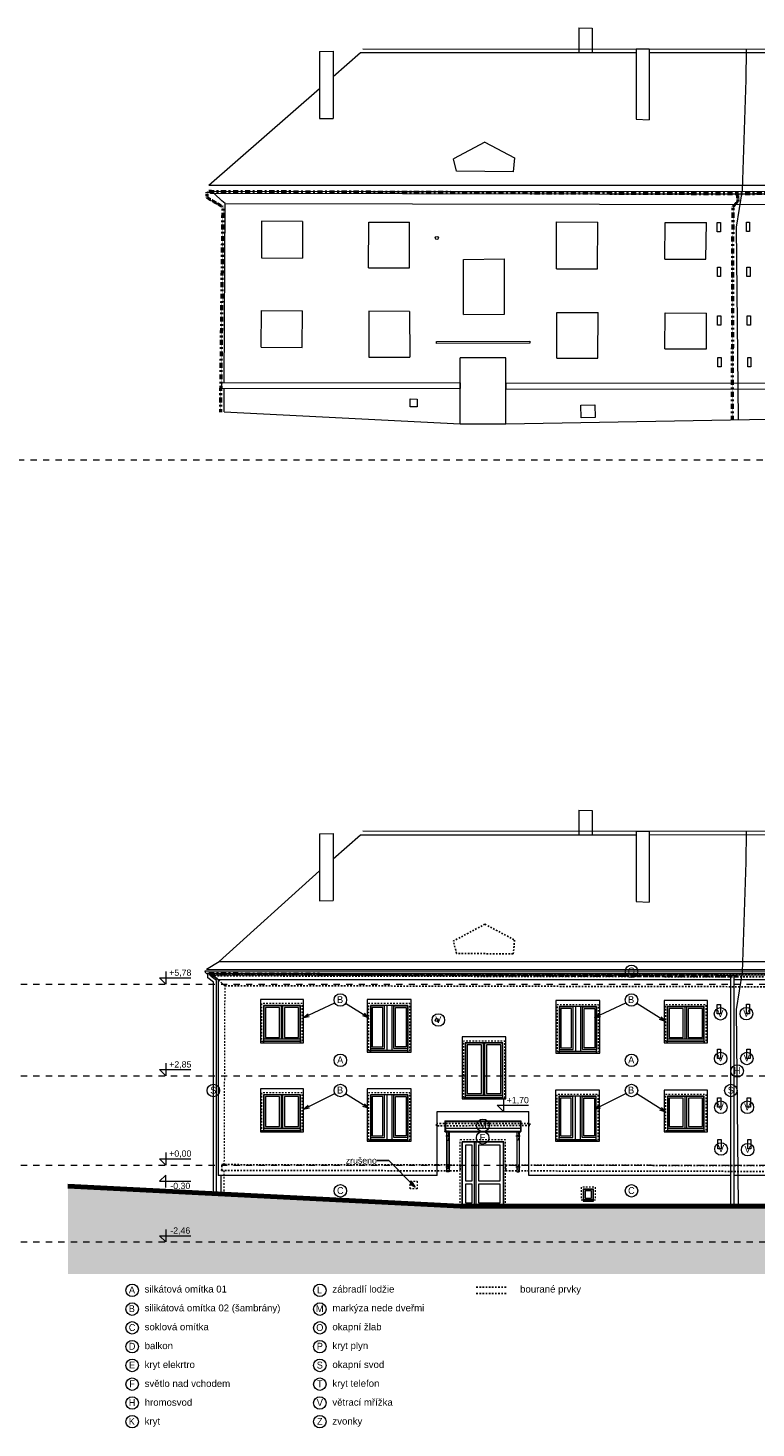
# Model space of a CAD drawing. Extents: x -2490 to 252751, y -28042 to 61627.
# Tile 12 of 13: x 180542 to 203808, y 16835 to 61580. Entities that reach past the tile are written whole.
import ezdxf

# ---------------------------------------------------------------- set-up
doc = ezdxf.new("R2010")
doc.units = 0
doc.header["$MEASUREMENT"] = 0
for name, pattern in [('DGN Style 4', [0.565042, 0.282344, -0.141172, 0.000352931, -0.141172]), ('ČERCHOVANÁ2', [5, 2.5, -1.25, 0, -1.25]), ('čárkovaná M', [400, 200, -200]), ('čárkovaná S', [100, 50, -50]), ('ČÁRKOVANÁ2', [9.525, 6.35, -3.175])]:
    doc.linetypes.add(name, pattern=pattern)
for name, color, linetype, lineweight, true_color in [('2D kreslení - obecné_Číslo_pera__241', 9, 'Continuous', 13, 0x808080), ('blok I_komíny_Číslo_pera__252', 7, 'Continuous', 13, 0x917be6), ('blok I_pohled4_terén_Číslo_pera__30', 7, 'Continuous', 13, 0xfed4ff), ('vodorovné konstrukce_Číslo_pera__241', 9, 'Continuous', 13, 0x808080)]:
    doc.layers.add(name, color=color, linetype=linetype, lineweight=lineweight, true_color=true_color)
for name, color, linetype, lineweight in [('2D VÝPLNĚ_Číslo_pera__4', 91, 'Continuous', 13), ('2D ČÁRY_Číslo_pera__1', 7, 'Continuous', 15), ('2D ČÁRY_Číslo_pera__3', 150, 'Continuous', 13), ('blok I_hromosvody_Číslo_pera__3', 150, 'Continuous', 13), ('blok I_hromosvody_Číslo_pera__4', 91, 'Continuous', 13), ('blok I_komíny_Číslo_pera__1', 7, 'Continuous', 15), ('blok I_okapy_Číslo_pera__5', 231, 'Continuous', 50), ('blok I_pohled1_okna_Číslo_pera__1', 7, 'Continuous', 15), ('blok I_pohled1_okna_Číslo_pera__3', 150, 'Continuous', 13), ('blok I_pohled4_fasáda_Číslo_pera__1', 7, 'Continuous', 15), ('blok I_pohled4_fasáda_Číslo_pera__2', 1, 'Continuous', 25), ('blok I_pohled4_fasáda_Číslo_pera__3', 150, 'Continuous', 13), ('blok I_pohled4_mřížky_Číslo_pera__1', 7, 'Continuous', 15), ('blok I_pohled4_mřížky_Číslo_pera__4', 91, 'Continuous', 13), ('blok I_pohled4_okna_Číslo_pera__1', 7, 'Continuous', 15), ('blok I_pohled4_okna_Číslo_pera__3', 150, 'Continuous', 13), ('blok I_pohled4_otvory_Číslo_pera__1', 7, 'Continuous', 15), ('blok I_pohled4_střecha_Číslo_pera__1', 7, 'Continuous', 15), ('blok I_pohled4_střecha_Číslo_pera__2', 1, 'Continuous', 25), ('blok I_pohled4_terén_Číslo_pera__6', 190, 'Continuous', 70), ('blok I_pohled5_střecha_Číslo_pera__1', 7, 'Continuous', 15), ('KRESBA_Číslo_pera__1', 7, 'Continuous', 15), ('KRESBA_Číslo_pera__4', 91, 'Continuous', 13), ('obrys_Číslo_pera__1', 7, 'Continuous', 15), ('OSY_Číslo_pera__1', 7, 'Continuous', 15), ('POZNÁMKY.POPISKA_Číslo_pera__4', 91, 'Continuous', 13), ('POZNÁMKY.TEXT_Číslo_pera__4', 91, 'Continuous', 13), ('vodorovné konstrukce_Číslo_pera__2', 1, 'Continuous', 25), ('čárkovaná_Číslo_pera__1', 7, 'Continuous', 15)]:
    doc.layers.add(name, color=color, linetype=linetype, lineweight=lineweight)
doc.layers.add('vodorovné konstrukce', color=7, linetype='Continuous')
doc.styles.add('GENERATED_STYLE_1', font='arial.ttf')
doc.styles.add('GENERATED_STYLE_3', font='txt')
doc.styles.get("Standard").update_dxf_attribs({"font": 'txt', "bigfont": 'BIGFONT.SHX'})
doc.dimstyles.new('GENERATED_STYLE__2', dxfattribs={"dimtxt": 0.18, "dimasz": 182.4, "dimexe": 0.18, "dimexo": 0.0625, "dimgap": 0.09, "dimtad": 0, "dimtih": 1, "dimtoh": 1, "dimdec": 4, "dimzin": 0, "dimdsep": 46, "dimtxsty": 'Standard', "dimcen": 0.09, "dimadec": 0, "dimazin": 0, "dimtfac": 1, "dimtdec": 4, "dimtmove": 0, "dimatfit": 3, "dimldrblk": 'ARROWHEAD_3', "dimfxl": 0, "dimtolj": 1, "dimtzin": 0, "dimarcsym": 0})

# ---------------------------------------------------------------- blocks, each defined once
blk = doc.blocks.new('LINE_12984', base_point=(189347, 27023))
at = {"layer": 'vodorovné konstrukce_Číslo_pera__241', "linetype": 'Continuous'}
for q in [(190348, 27530), (189491, 27152), (189536, 27063)]:
    blk.add_line((189347, 27023), q, dxfattribs=at)
blk = doc.blocks.new('LINE_12985', base_point=(189343, 29952))
at = {"layer": 'vodorovné konstrukce_Číslo_pera__241', "linetype": 'Continuous'}
for q in [(190348, 30423), (189491, 30076), (189533, 29986)]:
    blk.add_line((189343, 29952), q, dxfattribs=at)
blk = doc.blocks.new('LINE_12986', base_point=(191426, 29949))
at = {"layer": 'vodorovné konstrukce_Číslo_pera__241', "linetype": 'Continuous'}
for q in [(190694, 30405), (191241, 30005), (191294, 30090)]:
    blk.add_line((191426, 29949), q, dxfattribs=at)
blk = doc.blocks.new('LINE_12987', base_point=(191426, 27056))
at = {"layer": 'vodorovné konstrukce_Číslo_pera__241', "linetype": 'Continuous'}
for q in [(190694, 27512), (191241, 27112), (191294, 27197)]:
    blk.add_line((191426, 27056), q, dxfattribs=at)
blk = doc.blocks.new('LINE_12988', base_point=(198650, 27023))
at = {"layer": 'vodorovné konstrukce_Číslo_pera__241', "linetype": 'Continuous'}
for q in [(199650, 27530), (198793, 27152), (198839, 27063)]:
    blk.add_line((198650, 27023), q, dxfattribs=at)
blk = doc.blocks.new('LINE_12989', base_point=(198645, 29952))
at = {"layer": 'vodorovné konstrukce_Číslo_pera__241', "linetype": 'Continuous'}
for q in [(199650, 30423), (198793, 30076), (198835, 29986)]:
    blk.add_line((198645, 29952), q, dxfattribs=at)
blk = doc.blocks.new('LINE_12990', base_point=(200914, 29832))
at = {"layer": 'vodorovné konstrukce_Číslo_pera__241', "linetype": 'Continuous'}
for q in [(199996, 30405), (200729, 29889), (200782, 29974)]:
    blk.add_line((200914, 29832), q, dxfattribs=at)
blk = doc.blocks.new('LINE_12991', base_point=(200923, 26934))
at = {"layer": 'vodorovné konstrukce_Číslo_pera__241', "linetype": 'Continuous'}
for q in [(199996, 27512), (200738, 26991), (200791, 27075)]:
    blk.add_line((200923, 26934), q, dxfattribs=at)
blk = doc.blocks.new('ARROWHEAD_3')
at = {"linetype": 'Continuous'}
blk.add_line((0, 0), (-1, 0), dxfattribs=at)
at = {"linetype": 'Continuous', "flags": 128}
blk.add_lwpolyline([(-1, 0.2679), (0, 0), (-1, -0.2679)], dxfattribs=at)

msp = doc.modelspace()

# ---------------------------------------------------------------- hatches: boundary and pattern name
at = {"layer": '2D VÝPLNĚ_Číslo_pera__4', "linetype": 'Continuous'}
msp.add_hatch(color=256, dxfattribs=at).paths.add_polyline_path([(225769, 24212), (210848, 24310), (210848, 23930), (194353, 23930), (181818, 24559), (181818, 21755), (225769, 21755)], flags=0)

# ---------------------------------------------------------------- linework, layer by layer
at = {"layer": '2D kreslení - obecné_Číslo_pera__241', "linetype": 'Continuous'}
for centre in [(199828, 31431), (190526, 30514), (199828, 30514), (193658, 29874), (202672, 30072), (203502, 30077), (190526, 28586), (199828, 28586), (202677, 28646), (203517, 28646), (203208, 28246), (186466, 27621), (190526, 27621), (199828, 27621), (203006, 27621), (202683, 27086), (203531, 27086), (195081, 26506), (195071, 26111), (202693, 25753), (203542, 25730), (190526, 24413), (199828, 24413), (183870, 21235), (189870, 21235), (183870, 20635), (189870, 20635), (183870, 20035), (189870, 20035), (183870, 19435), (189870, 19435), (183870, 18835), (189870, 18835), (183870, 18235), (189870, 18235), (183870, 17635), (189870, 17635), (183870, 17035), (189870, 17035)]:
    msp.add_circle(centre, 200, dxfattribs=at)
at = {"layer": '2D ČÁRY_Číslo_pera__1', "linetype": 'Continuous'}
for p, q in [((186291, 31218), (186291, 31356)), ((186391, 31268), (186391, 31356)), ((186649, 31743), (220855, 31743)), ((186466, 24309), (186466, 31086)), ((186566, 24304), (186566, 31136)), ((203006, 23930), (203006, 31311)), ((203106, 23930), (203106, 31311))]:
    msp.add_line(p, q, dxfattribs=at)
at = {"layer": '2D ČÁRY_Číslo_pera__1', "linetype": 'Continuous', "flags": 128}
for points in [[(189248, 29198), (189248, 29148), (189348, 29148), (189348, 30529), (187968, 30529), (187968, 29148), (188068, 29148), (188068, 29198)], [(192686, 28898), (192686, 28848), (192786, 28848), (192786, 30529), (191386, 30529), (191386, 28848), (191486, 28848), (191486, 28898)], [(198716, 28863), (198716, 28813), (198816, 28813), (198816, 30494), (197416, 30494), (197416, 28813), (197516, 28813), (197516, 28863)], [(202154, 29198), (202154, 29148), (202254, 29148), (202254, 30494), (200874, 30494), (200874, 29148), (200974, 29148), (200974, 29198)], [(188688, 29268), (188688, 30328), (188628, 30328), (188628, 29268)], [(201594, 29268), (201594, 30293), (201534, 30293), (201534, 29268)], [(195716, 27401), (195716, 27351), (195816, 27351), (195816, 29332), (194416, 29332), (194416, 27351), (194516, 27351), (194516, 27401)], [(195146, 27471), (195146, 29131), (195086, 29131), (195086, 27471)], [(189248, 26348), (189248, 26298), (189348, 26298), (189348, 27679), (187968, 27679), (187968, 26298), (188068, 26298), (188068, 26348)], [(188688, 26418), (188688, 27478), (188628, 27478), (188628, 26418)], [(192686, 26048), (192686, 25998), (192786, 25998), (192786, 27679), (191386, 27679), (191386, 25998), (191486, 25998), (191486, 26048)], [(198704, 26048), (198704, 25998), (198804, 25998), (198804, 27629), (197404, 27629), (197404, 25998), (197504, 25998), (197504, 26048)], [(202156, 26348), (202156, 26298), (202256, 26298), (202256, 27629), (200876, 27629), (200876, 26298), (200976, 26298), (200976, 26348)], [(201596, 26418), (201596, 27428), (201536, 27428), (201536, 26418)]]:
    msp.add_lwpolyline(points, dxfattribs=at)
at = {"layer": '2D ČÁRY_Číslo_pera__1', "linetype": 'čárkovaná S', "flags": 128}
for points in [[(188008, 29198), (189308, 29198), (189308, 30398), (188008, 30398)], [(191426, 28898), (192746, 28898), (192746, 30398), (191426, 30398)], [(197456, 28863), (198776, 28863), (198776, 30363), (197456, 30363)], [(200914, 29198), (202214, 29198), (202214, 30363), (200914, 30363)], [(194456, 27401), (195776, 27401), (195776, 29201), (194456, 29201)], [(188008, 26348), (189308, 26348), (189308, 27548), (188008, 27548)], [(191426, 26048), (192746, 26048), (192746, 27548), (191426, 27548)], [(197444, 26048), (198764, 26048), (198764, 27498), (197444, 27498)], [(200916, 26348), (202216, 26348), (202216, 27498), (200916, 27498)], [(198224, 24132), (198674, 24132), (198674, 24532), (198224, 24532)]]:
    msp.add_lwpolyline(points, close=True, dxfattribs=at)
at = {"layer": '2D ČÁRY_Číslo_pera__1', "linetype": 'Continuous', "flags": 128}
for points in [[(188068, 29198), (189248, 29198), (189248, 30338), (188068, 30338)], [(188078, 29268), (189238, 29268), (189238, 30328), (188078, 30328)], [(188128, 29318), (188578, 29318), (188578, 30278), (188128, 30278)], [(188738, 29318), (189188, 29318), (189188, 30278), (188738, 30278)], [(191486, 28898), (192686, 28898), (192686, 30338), (191486, 30338)], [(191496, 28968), (191936, 28968), (191936, 30328), (191496, 30328)], [(191546, 29018), (191886, 29018), (191886, 30278), (191546, 30278)], [(192676, 28968), (192236, 28968), (192236, 30328), (192676, 30328)], [(192626, 29018), (192286, 29018), (192286, 30278), (192626, 30278)], [(197516, 28863), (198716, 28863), (198716, 30303), (197516, 30303)], [(197526, 28933), (197966, 28933), (197966, 30293), (197526, 30293)], [(197576, 28983), (197916, 28983), (197916, 30243), (197576, 30243)], [(198706, 28933), (198266, 28933), (198266, 30293), (198706, 30293)], [(198656, 28983), (198316, 28983), (198316, 30243), (198656, 30243)], [(200974, 29198), (202154, 29198), (202154, 30303), (200974, 30303)], [(200984, 29268), (202144, 29268), (202144, 30293), (200984, 30293)], [(201034, 29318), (201484, 29318), (201484, 30243), (201034, 30243)], [(201644, 29318), (202094, 29318), (202094, 30243), (201644, 30243)], [(194516, 27401), (195716, 27401), (195716, 29141), (194516, 29141)], [(194526, 27471), (195706, 27471), (195706, 29131), (194526, 29131)], [(194576, 27521), (195036, 27521), (195036, 29081), (194576, 29081)], [(195196, 27521), (195656, 27521), (195656, 29081), (195196, 29081)], [(188068, 26348), (189248, 26348), (189248, 27488), (188068, 27488)], [(188078, 26418), (189238, 26418), (189238, 27478), (188078, 27478)], [(188128, 26468), (188578, 26468), (188578, 27428), (188128, 27428)], [(188738, 26468), (189188, 26468), (189188, 27428), (188738, 27428)], [(191486, 26048), (192686, 26048), (192686, 27488), (191486, 27488)], [(191496, 26118), (191936, 26118), (191936, 27478), (191496, 27478)], [(191546, 26168), (191886, 26168), (191886, 27428), (191546, 27428)], [(192676, 26118), (192236, 26118), (192236, 27478), (192676, 27478)], [(192626, 26168), (192286, 26168), (192286, 27428), (192626, 27428)], [(197504, 26048), (198704, 26048), (198704, 27438), (197504, 27438)], [(197514, 26118), (197954, 26118), (197954, 27428), (197514, 27428)], [(197564, 26168), (197904, 26168), (197904, 27378), (197564, 27378)], [(198694, 26118), (198254, 26118), (198254, 27428), (198694, 27428)], [(198644, 26168), (198304, 26168), (198304, 27378), (198644, 27378)], [(200976, 26348), (202156, 26348), (202156, 27438), (200976, 27438)], [(200986, 26418), (202146, 26418), (202146, 27428), (200986, 27428)], [(201036, 26468), (201486, 26468), (201486, 27378), (201036, 27378)], [(201646, 26468), (202096, 26468), (202096, 27378), (201646, 27378)], [(194866, 23930), (194866, 25970), (194806, 25970), (194806, 23930)], [(194736, 24730), (194736, 25870), (194526, 25870), (194526, 24730)], [(195636, 25870), (194936, 25870), (194936, 24730), (195636, 24730)], [(194736, 24030), (194736, 24630), (194526, 24630), (194526, 24030)], [(195636, 24630), (194936, 24630), (194936, 24030), (195636, 24030)], [(198284, 24132), (198614, 24132), (198614, 24472), (198284, 24472)], [(198294, 24132), (198604, 24132), (198604, 24462), (198294, 24462)], [(198344, 24182), (198554, 24182), (198554, 24412), (198344, 24412)], [(198284, 24132), (198284, 24082), (198614, 24082), (198614, 24132)]]:
    msp.add_lwpolyline(points, close=True, dxfattribs=at)
at = {"layer": '2D ČÁRY_Číslo_pera__3', "linetype": 'čárkovaná M'}
for p, q in [((11823, 47780), (252751, 47780)), ((-2490, 31021), (252751, 31021)), ((-2490, 28090), (252751, 28090)), ((-2490, 25240), (252751, 25240)), ((-2490, 22780), (252751, 22780))]:
    msp.add_line(p, q, dxfattribs=at)
at = {"layer": 'blok I_hromosvody_Číslo_pera__3', "linetype": 'Continuous'}
for p, q in [((214774, 35886), (191243, 35906)), ((203497, 34921), (203508, 35895)), ((203375, 31402), (203497, 34921)), ((203190, 30214), (203375, 31402)), ((203248, 23930), (203190, 30214))]:
    msp.add_line(p, q, dxfattribs=at)
at = {"layer": 'blok I_hromosvody_Číslo_pera__4', "linetype": 'Continuous'}
for p, q in [((214774, 60886), (191243, 60906)), ((203497, 59921), (203508, 60895)), ((203375, 56402), (203497, 59921)), ((203190, 55214), (203375, 56402)), ((203247, 49065), (203190, 55214))]:
    msp.add_line(p, q, dxfattribs=at)
at = {"layer": 'blok I_komíny_Číslo_pera__1', "linetype": 'Continuous'}
for p, q in [((198150, 36580), (198568, 36575)), ((198150, 36580), (198150, 35796)), ((198568, 36575), (198568, 35797)), ((189854, 35830), (190291, 35836)), ((189854, 35830), (189854, 33683)), ((190291, 35836), (190291, 33689)), ((199976, 35915), (199975, 33666)), ((199976, 35915), (200398, 35915)), ((200398, 35915), (200398, 33646)), ((189854, 33683), (190291, 33689)), ((199975, 33666), (200398, 33646)), ((194416, 23930), (194416, 25980)), ((195746, 25980), (194416, 25980)), ((194426, 23930), (194426, 25970)), ((195736, 25970), (194426, 25970)), ((195736, 23930), (195736, 25970)), ((195746, 23930), (195746, 25980)), ((193616, 24909), (186616, 24909)), ((203006, 24909), (196546, 24909)), ((211628, 24909), (203106, 24909))]:
    msp.add_line(p, q, dxfattribs=at)
at = {"layer": 'blok I_komíny_Číslo_pera__1', "linetype": 'čárkovaná S'}
for p, q in [((194356, 23930), (194356, 26040)), ((195806, 26040), (194356, 26040)), ((195806, 23930), (195806, 26040))]:
    msp.add_line(p, q, dxfattribs=at)
at = {"layer": 'blok I_komíny_Číslo_pera__252', "linetype": 'Continuous'}
for p, q in [((198150, 61580), (198568, 61575)), ((198150, 61580), (198150, 60796)), ((198568, 61575), (198568, 60797)), ((199976, 60915), (199975, 58666)), ((199976, 60915), (200398, 60915)), ((200398, 60915), (200398, 58646)), ((189854, 60830), (190291, 60836)), ((189854, 60830), (189854, 58683)), ((190291, 60836), (190291, 58689)), ((189854, 58683), (190291, 58689)), ((199975, 58666), (200398, 58646))]:
    msp.add_line(p, q, dxfattribs=at)
at = {"layer": 'blok I_okapy_Číslo_pera__5', "linetype": 'DGN Style 4'}
for p, q in [((186254, 56360), (203219, 56289)), ((186279, 56142), (186263, 56355)), ((186777, 55853), (186279, 56142)), ((203076, 55856), (203243, 56060)), ((203219, 56289), (210392, 56366)), ((203243, 56060), (203219, 56289)), ((186701, 49298), (186777, 55853)), ((203056, 49059), (203076, 55856)), ((186254, 31360), (203219, 31289))]:
    msp.add_line(p, q, dxfattribs=at)
at = {"layer": 'blok I_pohled1_okna_Číslo_pera__1', "linetype": 'Continuous'}
for p, q in [((194356, 23930), (195806, 23930)), ((195806, 23930), (194356, 23930))]:
    msp.add_line(p, q, dxfattribs=at)
at = {"layer": 'blok I_pohled1_okna_Číslo_pera__3', "linetype": 'Continuous'}
msp.add_line((194356, 23930), (195806, 23930), dxfattribs=at)
at = {"layer": 'blok I_pohled4_fasáda_Číslo_pera__1', "linetype": 'Continuous'}
for p, q in [((186362, 56361), (210435, 56356)), ((186371, 56285), (186362, 56361)), ((210449, 56243), (186371, 56285)), ((186497, 56284), (186371, 56285)), ((186741, 56052), (186497, 56284)), ((186840, 55972), (186741, 56052)), ((186816, 50250), (186840, 55972)), ((186840, 55972), (210958, 55924)), ((193594, 51492), (193595, 51563)), ((196580, 51508), (193594, 51492)), ((193595, 51563), (196585, 51572)), ((196585, 51572), (196580, 51508)), ((186731, 50069), (186733, 50252)), ((186733, 50252), (194355, 50240)), ((194355, 50240), (194355, 50055)), ((195810, 50237), (210826, 50214)), ((195810, 50237), (195810, 50052)), ((186731, 50069), (194355, 50055)), ((186812, 49308), (186812, 50068)), ((195810, 50052), (210827, 50022))]:
    msp.add_line(p, q, dxfattribs=at)
at = {"layer": 'blok I_pohled4_fasáda_Číslo_pera__2', "linetype": 'čárkovaná S'}
for p, q in [((186362, 31361), (210435, 31356)), ((186371, 31285), (186362, 31361)), ((210449, 31243), (186371, 31285)), ((186497, 31284), (186371, 31285)), ((186741, 31052), (186497, 31284)), ((186840, 30972), (186741, 31052)), ((186840, 30972), (210958, 30924)), ((193594, 26492), (193595, 26563)), ((196580, 26508), (193594, 26492)), ((193595, 26563), (196585, 26572)), ((196585, 26572), (196580, 26508)), ((186731, 25069), (186733, 25252)), ((186731, 25069), (194355, 25055)), ((186733, 25252), (194355, 25240)), ((194355, 25240), (194355, 25055)), ((195810, 25237), (210826, 25214)), ((195810, 25237), (195810, 25052)), ((195810, 25052), (210827, 25022))]:
    msp.add_line(p, q, dxfattribs=at)
at = {"layer": 'blok I_pohled4_fasáda_Číslo_pera__3', "linetype": 'čárkovaná S'}
for p, q in [((186816, 25250), (186840, 30972)), ((186812, 24308), (186812, 25068))]:
    msp.add_line(p, q, dxfattribs=at)
at = {"layer": 'blok I_pohled4_mřížky_Číslo_pera__1', "linetype": 'Continuous'}
for p, q in [((202572, 30372), (202672, 30372)), ((202572, 30072), (202572, 30372)), ((202672, 30072), (202572, 30072)), ((202672, 30372), (202672, 30072)), ((203502, 30377), (203602, 30377)), ((203502, 30077), (203502, 30377)), ((203602, 30077), (203502, 30077)), ((203602, 30377), (203602, 30077)), ((202577, 28946), (202677, 28946)), ((202577, 28646), (202577, 28946)), ((202677, 28646), (202577, 28646)), ((202677, 28946), (202677, 28646)), ((203517, 28946), (203617, 28946)), ((203517, 28646), (203517, 28946)), ((203617, 28646), (203517, 28646)), ((203617, 28946), (203617, 28646)), ((202583, 27386), (202683, 27386)), ((202583, 27086), (202583, 27386)), ((202683, 27386), (202683, 27086)), ((203531, 27386), (203631, 27386)), ((203531, 27086), (203531, 27386)), ((203631, 27386), (203631, 27086)), ((202683, 27086), (202583, 27086)), ((203631, 27086), (203531, 27086)), ((202593, 26053), (202693, 26053)), ((202593, 25753), (202593, 26053)), ((202693, 26053), (202693, 25753)), ((203543, 26053), (203643, 26053)), ((203543, 25753), (203543, 26053)), ((203643, 26053), (203643, 25753)), ((202693, 25753), (202593, 25753)), ((203643, 25753), (203543, 25753))]:
    msp.add_line(p, q, dxfattribs=at)
at = {"layer": 'blok I_pohled4_mřížky_Číslo_pera__4', "linetype": 'Continuous'}
for p, q in [((202572, 55366), (202672, 55366)), ((202572, 55066), (202572, 55366)), ((202672, 55066), (202572, 55066)), ((202672, 55366), (202672, 55066)), ((203502, 55372), (203602, 55372)), ((203502, 55072), (203502, 55372)), ((203602, 55072), (203502, 55072)), ((203602, 55372), (203602, 55072)), ((202577, 53940), (202677, 53940)), ((202577, 53640), (202577, 53940)), ((202677, 53940), (202677, 53640)), ((203517, 53940), (203617, 53940)), ((203517, 53640), (203517, 53940)), ((203617, 53940), (203617, 53640)), ((202677, 53640), (202577, 53640)), ((203617, 53640), (203517, 53640)), ((202583, 52380), (202683, 52380)), ((202583, 52080), (202583, 52380)), ((202683, 52380), (202683, 52080)), ((203531, 52380), (203631, 52380)), ((203531, 52080), (203531, 52380)), ((203631, 52380), (203631, 52080)), ((202683, 52080), (202583, 52080)), ((203631, 52080), (203531, 52080)), ((202593, 51047), (202693, 51047)), ((202593, 50747), (202593, 51047)), ((202693, 51047), (202693, 50747)), ((203543, 51047), (203643, 51047)), ((203543, 50747), (203543, 51047)), ((203643, 51047), (203643, 50747)), ((202693, 50747), (202593, 50747)), ((203643, 50747), (203543, 50747))]:
    msp.add_line(p, q, dxfattribs=at)
at = {"layer": 'blok I_pohled4_okna_Číslo_pera__1', "linetype": 'čárkovaná S'}
for p, q in [((192758, 24477), (192761, 24725)), ((192761, 24725), (192984, 24722)), ((192984, 24722), (192983, 24474)), ((192983, 24474), (192758, 24477))]:
    msp.add_line(p, q, dxfattribs=at)
at = {"layer": 'blok I_pohled4_okna_Číslo_pera__3', "linetype": 'Continuous'}
for p, q in [((188004, 55401), (188001, 54231)), ((189319, 55398), (188004, 55401)), ((189319, 55398), (189316, 54228)), ((191428, 53918), (191434, 55377)), ((191434, 55377), (192739, 55372)), ((192733, 53913), (192739, 55372)), ((197433, 53881), (197436, 55380)), ((197436, 55380), (198749, 55377)), ((198745, 53878), (198749, 55377)), ((200893, 54192), (200906, 55363)), ((200906, 55363), (202222, 55364)), ((202210, 54193), (202222, 55364)), ((188001, 54231), (189316, 54228)), ((194462, 54186), (195771, 54201)), ((194463, 52420), (194462, 54186)), ((195772, 52435), (195771, 54201)), ((200893, 54192), (202210, 54193)), ((191428, 53918), (192733, 53913)), ((197433, 53881), (198745, 53878)), ((187996, 51377), (188002, 52556)), ((188002, 52556), (189314, 52545)), ((189308, 51366), (189314, 52545)), ((192738, 52524), (191433, 52529)), ((191433, 52529), (191436, 51059)), ((192738, 52524), (192740, 51054)), ((194463, 52420), (195772, 52435)), ((197443, 51027), (197448, 52488)), ((197448, 52488), (198759, 52489)), ((198754, 51028), (198759, 52489)), ((200898, 51323), (200902, 52471)), ((200902, 52471), (202230, 52469)), ((202227, 51321), (202230, 52469)), ((187996, 51377), (189308, 51366)), ((191436, 51059), (192740, 51054)), ((194353, 48930), (194356, 51043)), ((195811, 51043), (194356, 51043)), ((195808, 48930), (195811, 51043)), ((197443, 51027), (198754, 51028)), ((200898, 51323), (202227, 51321)), ((192758, 49477), (192761, 49725)), ((192761, 49725), (192984, 49722)), ((192984, 49722), (192983, 49474)), ((192983, 49474), (192758, 49477)), ((198212, 49529), (198658, 49535)), ((198224, 49120), (198212, 49529)), ((198658, 49535), (198669, 49133)), ((194353, 48930), (195808, 48930)), ((198669, 49133), (198224, 49120)), ((194353, 23930), (195808, 23930))]:
    msp.add_line(p, q, dxfattribs=at)
at = {"layer": 'blok I_pohled4_otvory_Číslo_pera__1', "linetype": 'Continuous'}
for centre in [(193608, 54868), (193608, 29874)]:
    msp.add_circle(centre, 50, dxfattribs=at)
at = {"layer": 'blok I_pohled4_střecha_Číslo_pera__1', "linetype": 'Continuous'}
for p, q in [((190291, 60027), (191167, 60794)), ((191167, 60794), (199976, 60797)), ((200398, 60797), (205675, 60799)), ((186326, 56557), (189854, 59645)), ((195145, 57935), (194141, 57401)), ((195145, 57935), (196095, 57430)), ((194234, 57003), (194141, 57401)), ((196095, 57430), (196049, 56987)), ((196049, 56987), (194234, 57003)), ((186326, 56557), (210447, 56554)), ((191167, 35794), (199976, 35797)), ((200398, 35797), (205675, 35799)), ((190291, 35027), (191167, 35794)), ((186649, 31743), (189854, 34645)), ((186250, 31495), (210371, 31492))]:
    msp.add_line(p, q, dxfattribs=at)
at = {"layer": 'blok I_pohled4_střecha_Číslo_pera__2', "linetype": 'čárkovaná S'}
for p, q in [((195145, 32935), (194141, 32401)), ((195145, 32935), (196095, 32430)), ((194234, 32003), (194141, 32401)), ((196095, 32430), (196049, 31987)), ((196049, 31987), (194234, 32003))]:
    msp.add_line(p, q, dxfattribs=at)
at = {"layer": 'blok I_pohled4_terén_Číslo_pera__30', "linetype": 'Continuous'}
for p, q in [((186812, 49308), (194353, 48930)), ((194353, 48930), (195808, 48930)), ((195808, 48930), (208842, 49156))]:
    msp.add_line(p, q, dxfattribs=at)
at = {"layer": 'blok I_pohled4_terén_Číslo_pera__6', "linetype": 'Continuous'}
for p, q in [((181818, 24559), (194353, 23930)), ((194353, 23930), (195808, 23930)), ((195808, 23930), (210848, 23930))]:
    msp.add_line(p, q, dxfattribs=at)
at = {"layer": 'blok I_pohled5_střecha_Číslo_pera__1', "linetype": 'Continuous'}
for p, q in [((186250, 31495), (186649, 31743)), ((210398, 31311), (186416, 31311)), ((186616, 31161), (186616, 24909)), ((203006, 31161), (186616, 31161)), ((210473, 31161), (203106, 31161)), ((192006, 30338), (192006, 28898)), ((192166, 30338), (192166, 28898)), ((198036, 30303), (198036, 28863)), ((198196, 30303), (198196, 28863)), ((192006, 27488), (192006, 26048)), ((192166, 27488), (192166, 26048)), ((198024, 27438), (198024, 26048)), ((198184, 27438), (198184, 26048)), ((186712, 24308), (186712, 24909))]:
    msp.add_line(p, q, dxfattribs=at)
at = {"layer": 'KRESBA_Číslo_pera__1', "linetype": 'Continuous'}
for p, q in [((193616, 24909), (193616, 26948)), ((193616, 26948), (196546, 26948)), ((196546, 24909), (196546, 26948)), ((193866, 26648), (196296, 26648)), ((193866, 26648), (193866, 26307)), ((196281, 26623), (193881, 26623)), ((193881, 26623), (193881, 26323)), ((193881, 26423), (196281, 26423)), ((196281, 26623), (196281, 26323)), ((196296, 26648), (196296, 26307)), ((193869, 26303), (196292, 26303)), ((193881, 26323), (196281, 26323)), ((193921, 26323), (193921, 25023)), ((193926, 26318), (193926, 25123)), ((193996, 26318), (193996, 25123)), ((194001, 26323), (194001, 25023)), ((196161, 26323), (196161, 25023)), ((196166, 26318), (196166, 25123)), ((196236, 26318), (196236, 25123)), ((196241, 26323), (196241, 25023)), ((193996, 25123), (193926, 25123)), ((196166, 25123), (196236, 25123)), ((194001, 25023), (193921, 25023)), ((196161, 25023), (196241, 25023))]:
    msp.add_line(p, q, dxfattribs=at)
at = {"layer": 'KRESBA_Číslo_pera__1', "linetype": 'Continuous', "flags": 128}
for points in [[(188068, 29148), (189248, 29148), (189248, 29198), (188068, 29198)], [(200974, 29148), (202154, 29148), (202154, 29198), (200974, 29198)], [(191486, 28848), (192686, 28848), (192686, 28898), (191486, 28898)], [(197516, 28813), (198716, 28813), (198716, 28863), (197516, 28863)], [(194516, 27351), (195716, 27351), (195716, 27401), (194516, 27401)], [(188068, 26298), (189248, 26298), (189248, 26348), (188068, 26348)], [(191486, 25998), (192686, 25998), (192686, 26048), (191486, 26048)], [(197504, 25998), (198704, 25998), (198704, 26048), (197504, 26048)], [(200976, 26298), (202156, 26298), (202156, 26348), (200976, 26348)]]:
    msp.add_lwpolyline(points, close=True, dxfattribs=at)
for points in [[(193869, 26303, -0.607704), (193867, 26310), (193881, 26323)], [(196292, 26303, 0.607704), (196294, 26310), (196281, 26323)]]:
    msp.add_lwpolyline(points, format="xyb", dxfattribs=at)
at = {"layer": 'KRESBA_Číslo_pera__1', "linetype": 'Continuous'}
for centre in [(193962, 26173), (196199, 26173), (193962, 25183), (196199, 25183)]:
    msp.add_circle(centre, 20, dxfattribs=at)
at = {"layer": 'KRESBA_Číslo_pera__4', "linetype": 'Continuous', "flags": 128}
for points in [[(184949, 31421), (184949, 31021), (184749, 31221), (185749, 31221)], [(184949, 28490), (184949, 28090), (184749, 28290), (185749, 28290)], [(195735, 27348), (195735, 26948), (195535, 27148), (196535, 27148)], [(184949, 25640), (184949, 25240), (184749, 25440), (185749, 25440)], [(184949, 24520), (184949, 24920), (184749, 24720), (185749, 24720)], [(184949, 23180), (184949, 22780), (184749, 22980), (185749, 22980)]]:
    msp.add_lwpolyline(points, dxfattribs=at)
at = {"layer": 'obrys_Číslo_pera__1', "linetype": 'Continuous'}
for p, q in [((221347, 31431), (186198, 31431)), ((221272, 31356), (186273, 31356)), ((186416, 31361), (186416, 31311)), ((186466, 31086), (186291, 31218)), ((186566, 31136), (186391, 31268)), ((186616, 31161), (186416, 31311))]:
    msp.add_line(p, q, dxfattribs=at)
msp.add_arc((186273, 31431), 75, 180, 270, dxfattribs=at)
at = {"layer": 'OSY_Číslo_pera__1', "linetype": 'ČERCHOVANÁ2'}
for p, q in [((193894, 26173), (194027, 26173)), ((196132, 26173), (196266, 26173)), ((193895, 25183), (194029, 25183)), ((196132, 25183), (196266, 25183))]:
    msp.add_line(p, q, dxfattribs=at)
at = {"layer": 'vodorovné konstrukce_Číslo_pera__2', "linetype": 'čárkovaná S'}
for p, q in [((194870, 21335), (195870, 21335)), ((194870, 21135), (195870, 21135))]:
    msp.add_line(p, q, dxfattribs=at)
at = {"layer": 'čárkovaná_Číslo_pera__1', "linetype": 'ČÁRKOVANÁ2'}
for p, q in [((194001, 26318), (193921, 26318)), ((193991, 26313), (193931, 26313)), ((193931, 26030), (193931, 26313)), ((193931, 26030), (193991, 26030)), ((193991, 26030), (193991, 26313)), ((196161, 26318), (196241, 26318)), ((196171, 26313), (196231, 26313)), ((196171, 26030), (196171, 26313)), ((196231, 26030), (196171, 26030)), ((196231, 26030), (196231, 26313))]:
    msp.add_line(p, q, dxfattribs=at)

# ---------------------------------------------------------------- block references
at = {"layer": 'vodorovné konstrukce', "linetype": 'Continuous'}
for name, p in [('LINE_12985', (189343, 29952)), ('LINE_12986', (191426, 29949)), ('LINE_12989', (198645, 29952)), ('LINE_12990', (200914, 29832)), ('LINE_12984', (189347, 27023)), ('LINE_12987', (191426, 27056)), ('LINE_12988', (198650, 27023)), ('LINE_12991', (200923, 26934))]:
    msp.add_blockref(name, p, dxfattribs=at)

# ---------------------------------------------------------------- texts
at = {"layer": 'POZNÁMKY.POPISKA_Číslo_pera__4', "linetype": 'Continuous', "insert": (191691, 25382), "char_height": 200, "width": 972.8, "attachment_point": 6, "style": 'GENERATED_STYLE_1'}
msp.add_mtext('{zrušeno}', dxfattribs=at)
at = {"layer": 'POZNÁMKY.TEXT_Číslo_pera__4', "linetype": 'Continuous'}
for s, insert, char_height, attachment_point, style in [('{+5,78}', (185056, 31369), 200, 4, 'GENERATED_STYLE_1'), ('{O}', (199711, 31439), 220, 4, 'GENERATED_STYLE_3'), ('{B}', (190418, 30526), 220, 4, 'GENERATED_STYLE_3'), ('{B}', (199720, 30526), 220, 4, 'GENERATED_STYLE_3'), ('{V}', (193558, 29887), 220, 4, 'GENERATED_STYLE_3'), ('{V}', (202572, 30085), 220, 4, 'GENERATED_STYLE_3'), ('{V}', (203401, 30090), 220, 4, 'GENERATED_STYLE_3'), ('{A}', (190422, 28599), 220, 4, 'GENERATED_STYLE_3'), ('{A}', (199724, 28599), 220, 4, 'GENERATED_STYLE_3'), ('{V}', (202577, 28659), 220, 4, 'GENERATED_STYLE_3'), ('{V}', (203416, 28659), 220, 4, 'GENERATED_STYLE_3'), ('{+2,85}', (185056, 28438), 200, 4, 'GENERATED_STYLE_1'), ('{H}', (203099, 28259), 220, 4, 'GENERATED_STYLE_3'), ('{S}', (186365, 27630), 220, 4, 'GENERATED_STYLE_3'), ('{B}', (190418, 27634), 220, 4, 'GENERATED_STYLE_3'), ('{B}', (199720, 27634), 220, 4, 'GENERATED_STYLE_3'), ('{S}', (202906, 27630), 220, 4, 'GENERATED_STYLE_3'), ('{+1,70}', (195842, 27297), 200, 4, 'GENERATED_STYLE_1'), ('{V}', (202583, 27099), 220, 4, 'GENERATED_STYLE_3'), ('{V}', (203430, 27099), 220, 4, 'GENERATED_STYLE_3'), ('{M}', (194955, 26518), 220, 4, 'GENERATED_STYLE_3'), ('{F}', (194979, 26124), 220, 4, 'GENERATED_STYLE_3'), ('{+0,00}', (185056, 25588), 200, 4, 'GENERATED_STYLE_1'), ('{V}', (202592, 25766), 220, 4, 'GENERATED_STYLE_3'), ('{V}', (203441, 25743), 220, 4, 'GENERATED_STYLE_3'), ('{-0,30}', (185091, 24554), 200, 4, 'GENERATED_STYLE_1'), ('{C}', (190418, 24422), 220, 4, 'GENERATED_STYLE_3'), ('{C}', (199720, 24422), 220, 4, 'GENERATED_STYLE_3'), ('{-2,46}', (185091, 23128), 200, 4, 'GENERATED_STYLE_1'), ('{A}', (183766, 21247), 220, 4, 'GENERATED_STYLE_3'), ('{L}', (189778, 21247), 220, 4, 'GENERATED_STYLE_3'), ('{bourané prvky}', (196270, 21385), 220, 1, 'GENERATED_STYLE_1'), ('{B}', (183762, 20647), 220, 4, 'GENERATED_STYLE_3'), ('{M}', (189745, 20647), 220, 4, 'GENERATED_STYLE_3'), ('{C}', (183762, 20044), 220, 4, 'GENERATED_STYLE_3'), ('{O}', (189753, 20044), 220, 4, 'GENERATED_STYLE_3'), ('{D}', (183762, 19447), 220, 4, 'GENERATED_STYLE_3'), ('{P}', (189770, 19447), 220, 4, 'GENERATED_STYLE_3'), ('{E}', (183770, 18847), 220, 4, 'GENERATED_STYLE_3'), ('{S}', (189770, 18844), 220, 4, 'GENERATED_STYLE_3'), ('{F}', (183778, 18247), 220, 4, 'GENERATED_STYLE_3'), ('{T}', (189778, 18247), 220, 4, 'GENERATED_STYLE_3'), ('{H}', (183762, 17647), 220, 4, 'GENERATED_STYLE_3'), ('{V}', (189770, 17647), 220, 4, 'GENERATED_STYLE_3'), ('{K}', (183762, 17047), 220, 4, 'GENERATED_STYLE_3'), ('{Z}', (189778, 17047), 220, 4, 'GENERATED_STYLE_3')]:
    msp.add_mtext(s, dxfattribs=dict(at, insert=insert, char_height=char_height, attachment_point=attachment_point, style=style))
at = {"layer": 'POZNÁMKY.TEXT_Číslo_pera__4', "linetype": 'Continuous', "char_height": 220, "attachment_point": 1, "style": 'GENERATED_STYLE_1'}
for s, insert, line_spacing_factor in [('{silkátová omítka 01\\Psilikátová omítka 02 (šambrány)\\Psoklová omítka\\Pbalkon\\Pkryt elekrtro\\Psvětlo nad vchodem\\Phromosvod\\Pkryt}', (184270, 21385), 1.644924), ('{zábradlí lodžie\\Pmarkýza nede dveřmi\\Pokapní žlab\\Pkryt plyn\\Pokapní svod\\Pkryt telefon\\Pvětrací mřížka\\Pzvonky}', (190270, 21385), 1.64338)]:
    msp.add_mtext(s, dxfattribs=dict(at, insert=insert, line_spacing_factor=line_spacing_factor))

# ---------------------------------------------------------------- leaders
at = {"layer": 'POZNÁMKY.POPISKA_Číslo_pera__4', "linetype": 'Continuous', "annotation_type": 0, "has_hookline": 1, "hookline_direction": 1, "text_width": 978}
msp.add_leader([(192906, 24538), (192071, 25382), (191691, 25382)], dimstyle='GENERATED_STYLE__2', dxfattribs=at)

doc.saveas('drawing.dxf')
